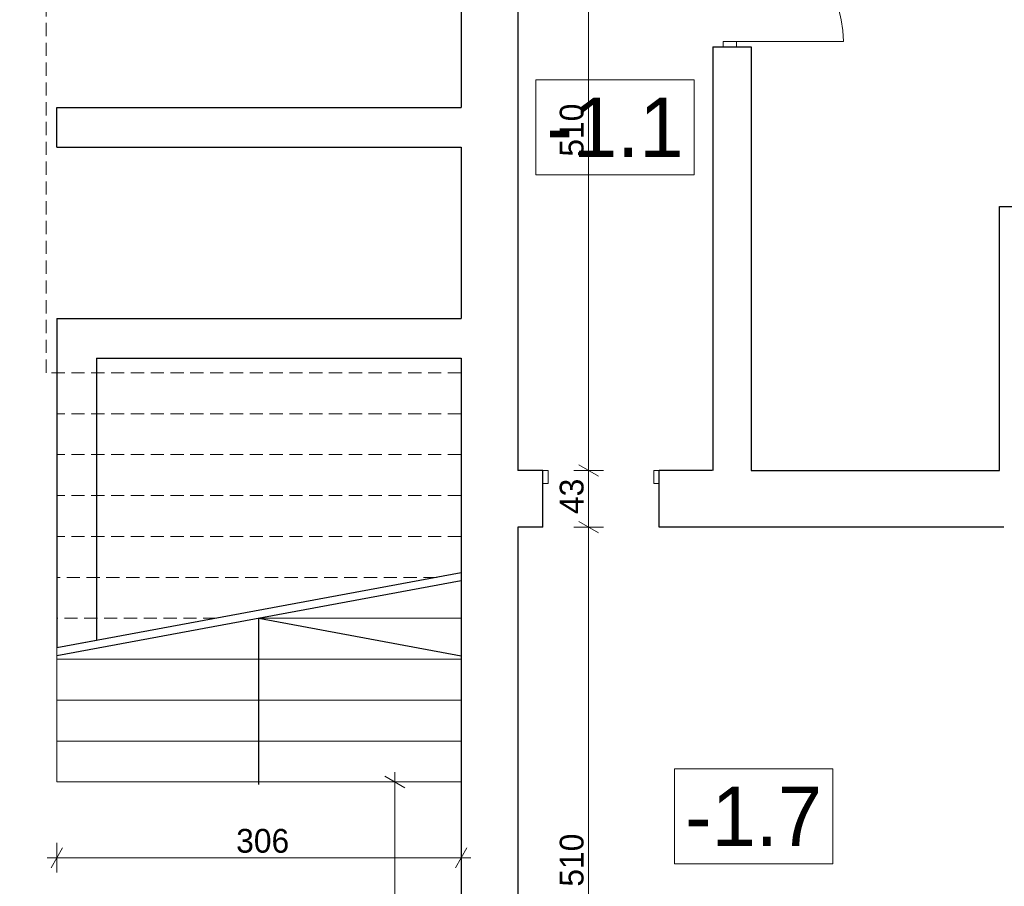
# Model space of a CAD drawing. Extents: x -21260 to 35740, y -2672 to 187028.
# Tile 110 of 124: x -14182 to -6728, y 14346 to 20911. Entities that reach past the tile are written whole.
import ezdxf

# ---------------------------------------------------------------- set-up
doc = ezdxf.new("R2010")
doc.units = 0
doc.header["$MEASUREMENT"] = 0
doc.linetypes.add('Krawędzie ukryte', pattern=[150, 100, -50])
for name, color, linetype, lineweight in [('Arch opisy_Nr_Pióra__1', 7, 'Continuous', 25), ('Arch opisy_Nr_Pióra__21', 7, 'Continuous', 13), ('Arch wymiary_Nr_Pióra__21', 7, 'Continuous', 13), ('INWENT. DRZWI_Nr_Pióra__21', 7, 'Continuous', 13), ('INWENT.ŚCIANY_Nr_Pióra__1', 7, 'Continuous', 25), ('Istniejące schody_Nr_Pióra__21', 7, 'Continuous', 13)]:
    doc.layers.add(name, color=color, linetype=linetype, lineweight=lineweight)
doc.layers.add('Arch wymiary', color=7, linetype='Continuous')
doc.styles.add('GENERATED_STYLE_1', font='txt')
doc.styles.add('GENERATED_STYLE_3', font='txt')
doc.dimstyles.new('GENERATED_STYLE__1', dxfattribs={"dimtxt": 179.999995, "dimasz": 114, "dimexe": 0.18, "dimexo": 0, "dimgap": 0.09, "dimtad": 1, "dimtih": 1, "dimtoh": 1, "dimdec": 0, "dimlfac": 0.1, "dimzin": 0, "dimdsep": 46, "dimtxsty": 'GENERATED_STYLE_1', "dimblk": 'ARROWHEAD_2', "dimblk1": 'ARROWHEAD_2', "dimblk2": 'ARROWHEAD_2', "dimcen": 0.09, "dimclrd": 7, "dimclre": 7, "dimclrt": 7, "dimazin": 0, "dimtfac": 1, "dimtdec": 4, "dimtmove": 0, "dimatfit": 3, "dimfxl": 0, "dimtolj": 1, "dimtzin": 0, "dimarcsym": 0})
doc.dimstyles.new('GENERATED_STYLE__2', dxfattribs={"dimtxt": 179.999995, "dimasz": 114, "dimexe": 0.18, "dimexo": 0, "dimgap": 0.09, "dimtad": 1, "dimdec": 0, "dimlfac": 0.1, "dimzin": 0, "dimdsep": 46, "dimtxsty": 'GENERATED_STYLE_1', "dimblk": 'ARROWHEAD_2', "dimblk1": 'ARROWHEAD_2', "dimblk2": 'ARROWHEAD_2', "dimcen": 0.09, "dimclrd": 7, "dimclre": 7, "dimclrt": 7, "dimazin": 0, "dimtfac": 1, "dimtdec": 4, "dimtmove": 0, "dimatfit": 3, "dimfxl": 0, "dimtolj": 1, "dimtzin": 0, "dimarcsym": 0})

# ---------------------------------------------------------------- blocks, each defined once
blk = doc.blocks.new('*D299')
at = {"layer": 'Arch wymiary_Nr_Pióra__21', "linetype": 'Continuous'}
for p, q in [((-9950.5, 12009.2), (-9800.5, 11922.6)), ((-9763, 11965.9), (-9988, 11965.9)), ((-9875.5, 11535.9), (-9875.5, 11965.9)), ((-9950.5, 11579.2), (-9800.5, 11492.6)), ((-9763, 11535.9), (-9988, 11535.9)), ((-9875.5, 11462.5), (-9875.5, 11535.9))]:
    blk.add_line(p, q, dxfattribs=at)
at = {"layer": 'Arch wymiary_Nr_Pióra__21', "char_height": 180, "attachment_point": 7, "rotation": 90, "style": 'GENERATED_STYLE_1'}
for s, insert in [('{43}', (-9911.5, 22695.7)), ('{510}', (-9911.5, 19873.1)), ('{43}', (-9911.5, 17165.7)), ('{510}', (-9911.5, 14343.1)), ('{43}', (-9911.5, 11635.7))]:
    blk.add_mtext(s, dxfattribs=dict(at, insert=insert))
blk = doc.blocks.new('ARROWHEAD_2')
at = {"color": 0, "linetype": 'Continuous', "lineweight": 0}
for p, q in [((-0.378, -0.655), (0.378, 0.655)), ((0, 0), (-1, 0))]:
    blk.add_line(p, q, dxfattribs=at)
blk = doc.blocks.new('*D300')
at = {"layer": 'Arch wymiary_Nr_Pióra__21', "linetype": 'Continuous'}
for p, q in [((-9950.5, 17109.2), (-9800.5, 17022.6)), ((-9763, 17065.9), (-9988, 17065.9)), ((-9875.5, 11965.9), (-9875.5, 17065.9)), ((-9950.5, 12009.2), (-9800.5, 11922.6)), ((-9763, 11965.9), (-9988, 11965.9))]:
    blk.add_line(p, q, dxfattribs=at)
at = {"layer": 'Arch wymiary_Nr_Pióra__21', "char_height": 180, "attachment_point": 7, "rotation": 90, "style": 'GENERATED_STYLE_1'}
for s, insert in [('{43}', (-9911.5, 22695.7)), ('{510}', (-9911.5, 19873.1)), ('{43}', (-9911.5, 17165.7)), ('{510}', (-9911.5, 14343.1)), ('{43}', (-9911.5, 11635.7))]:
    blk.add_mtext(s, dxfattribs=dict(at, insert=insert))
blk = doc.blocks.new('*D301')
at = {"layer": 'Arch wymiary_Nr_Pióra__21', "linetype": 'Continuous'}
for p, q in [((-9950.5, 17539.2), (-9800.5, 17452.6)), ((-9763, 17495.9), (-9988, 17495.9)), ((-9875.5, 17065.9), (-9875.5, 17495.9)), ((-9950.5, 17109.2), (-9800.5, 17022.6)), ((-9763, 17065.9), (-9988, 17065.9))]:
    blk.add_line(p, q, dxfattribs=at)
at = {"layer": 'Arch wymiary_Nr_Pióra__21', "char_height": 180, "attachment_point": 7, "rotation": 90, "style": 'GENERATED_STYLE_1'}
for s, insert in [('{43}', (-9911.5, 22695.7)), ('{510}', (-9911.5, 19873.1)), ('{43}', (-9911.5, 17165.7)), ('{510}', (-9911.5, 14343.1)), ('{43}', (-9911.5, 11635.7))]:
    blk.add_mtext(s, dxfattribs=dict(at, insert=insert))
blk = doc.blocks.new('*D302')
at = {"layer": 'Arch wymiary_Nr_Pióra__21', "linetype": 'Continuous'}
for p, q in [((-9763, 22595.9), (-9988, 22595.9)), ((-9950.5, 22639.2), (-9800.5, 22552.6)), ((-9875.5, 17495.9), (-9875.5, 22595.9)), ((-9950.5, 17539.2), (-9800.5, 17452.6)), ((-9763, 17495.9), (-9988, 17495.9))]:
    blk.add_line(p, q, dxfattribs=at)
at = {"layer": 'Arch wymiary_Nr_Pióra__21', "char_height": 180, "attachment_point": 7, "rotation": 90, "style": 'GENERATED_STYLE_1'}
for s, insert in [('{43}', (-9911.5, 22695.7)), ('{510}', (-9911.5, 19873.1)), ('{43}', (-9911.5, 17165.7)), ('{510}', (-9911.5, 14343.1)), ('{43}', (-9911.5, 11635.7))]:
    blk.add_mtext(s, dxfattribs=dict(at, insert=insert))
blk = doc.blocks.new('*D303')
at = {"layer": 'Arch wymiary_Nr_Pióra__21', "linetype": 'Continuous'}
for p, q in [((-9800.5, 22982.6), (-9950.5, 23069.2)), ((-9875.5, 23025.9), (-9875.5, 23099.2)), ((-9763, 23025.9), (-9988, 23025.9)), ((-9875.5, 22595.9), (-9875.5, 23025.9)), ((-9763, 22595.9), (-9988, 22595.9)), ((-9950.5, 22639.2), (-9800.5, 22552.6))]:
    blk.add_line(p, q, dxfattribs=at)
at = {"layer": 'Arch wymiary_Nr_Pióra__21', "char_height": 180, "attachment_point": 7, "rotation": 90, "style": 'GENERATED_STYLE_1'}
for s, insert in [('{43}', (-9911.5, 22695.7)), ('{510}', (-9911.5, 19873.1)), ('{43}', (-9911.5, 17165.7)), ('{510}', (-9911.5, 14343.1)), ('{43}', (-9911.5, 11635.7))]:
    blk.add_mtext(s, dxfattribs=dict(at, insert=insert))
blk = doc.blocks.new('*D304')
at = {"layer": 'Arch wymiary_Nr_Pióra__21', "linetype": 'Continuous'}
for p, q in [((-11342.3, 15135.9), (-11342.3, 15209.2)), ((-11229.8, 15135.9), (-11454.8, 15135.9)), ((-11267.3, 15092.6), (-11417.3, 15179.2)), ((-11342.3, 11535.9), (-11342.3, 15135.9)), ((-11417.3, 11579.2), (-11267.3, 11492.6)), ((-11229.8, 11535.9), (-11454.8, 11535.9)), ((-11342.3, 11462.5), (-11342.3, 11535.9))]:
    blk.add_line(p, q, dxfattribs=at)
at = {"layer": 'Arch wymiary_Nr_Pióra__21', "insert": (-11378.3, 13163.1), "char_height": 180, "attachment_point": 7, "rotation": 90, "style": 'GENERATED_STYLE_1'}
blk.add_mtext('{360}', dxfattribs=at)
blk = doc.blocks.new('*D305')
at = {"layer": 'Arch wymiary_Nr_Pióra__21', "linetype": 'Continuous'}
for p, q in [((-15331.4, 22982.6), (-15481.4, 23069.2)), ((-15406.4, 23025.9), (-15406.4, 23099.2)), ((-15293.9, 23025.9), (-15518.9, 23025.9)), ((-15406.4, 11535.9), (-15406.4, 23025.9)), ((-15481.4, 11579.2), (-15331.4, 11492.6)), ((-15293.9, 11535.9), (-15518.9, 11535.9)), ((-15406.4, 11462.5), (-15406.4, 11535.9))]:
    blk.add_line(p, q, dxfattribs=at)
at = {"layer": 'Arch wymiary_Nr_Pióra__21', "insert": (-15442.4, 17021.7), "char_height": 180, "attachment_point": 7, "rotation": 90, "style": 'GENERATED_STYLE_1'}
blk.add_mtext('{1\xa0149}', dxfattribs=at)
blk = doc.blocks.new('*D306')
at = {"layer": 'Arch wymiary_Nr_Pióra__21', "linetype": 'Continuous'}
for p, q in [((-14333.3, 18645.9), (-14558.3, 18645.9)), ((-14520.8, 18689.2), (-14370.8, 18602.6)), ((-14445.8, 15135.9), (-14445.8, 18645.9)), ((-14333.3, 15135.9), (-14558.3, 15135.9)), ((-14520.8, 15179.2), (-14370.8, 15092.6)), ((-14445.8, 15062.5), (-14445.8, 15135.9))]:
    blk.add_line(p, q, dxfattribs=at)
at = {"layer": 'Arch wymiary_Nr_Pióra__21', "char_height": 180, "attachment_point": 7, "rotation": 90, "style": 'GENERATED_STYLE_1'}
for s, insert in [('{28}', (-14481.8, 22472.1)), ('{93}', (-14481.8, 22050.5)), ('{30}', (-14481.8, 21242.1)), ('{127}', (-14481.8, 20592.9)), ('{30}', (-14481.8, 19672.1)), ('{130}', (-14481.8, 19007.9)), ('{351}', (-14481.8, 16718.1))]:
    blk.add_mtext(s, dxfattribs=dict(at, insert=insert))
blk = doc.blocks.new('*D307')
at = {"layer": 'Arch wymiary_Nr_Pióra__21', "linetype": 'Continuous'}
for p, q in [((-14520.8, 19989.2), (-14370.8, 19902.6)), ((-14333.3, 19945.9), (-14558.3, 19945.9)), ((-14445.8, 18645.9), (-14445.8, 19945.9)), ((-14333.3, 18645.9), (-14558.3, 18645.9)), ((-14520.8, 18689.2), (-14370.8, 18602.6))]:
    blk.add_line(p, q, dxfattribs=at)
at = {"layer": 'Arch wymiary_Nr_Pióra__21', "char_height": 180, "attachment_point": 7, "rotation": 90, "style": 'GENERATED_STYLE_1'}
for s, insert in [('{28}', (-14481.8, 22472.1)), ('{93}', (-14481.8, 22050.5)), ('{30}', (-14481.8, 21242.1)), ('{127}', (-14481.8, 20592.9)), ('{30}', (-14481.8, 19672.1)), ('{130}', (-14481.8, 19007.9)), ('{351}', (-14481.8, 16718.1))]:
    blk.add_mtext(s, dxfattribs=dict(at, insert=insert))
blk = doc.blocks.new('*D308')
at = {"layer": 'Arch wymiary_Nr_Pióra__21', "linetype": 'Continuous'}
for p, q in [((-14520.8, 20289.2), (-14370.8, 20202.6)), ((-14333.3, 20245.9), (-14558.3, 20245.9)), ((-14445.8, 19945.9), (-14445.8, 20245.9)), ((-14520.8, 19989.2), (-14370.8, 19902.6)), ((-14333.3, 19945.9), (-14558.3, 19945.9))]:
    blk.add_line(p, q, dxfattribs=at)
at = {"layer": 'Arch wymiary_Nr_Pióra__21', "char_height": 180, "attachment_point": 7, "rotation": 90, "style": 'GENERATED_STYLE_1'}
for s, insert in [('{28}', (-14481.8, 22472.1)), ('{93}', (-14481.8, 22050.5)), ('{30}', (-14481.8, 21242.1)), ('{127}', (-14481.8, 20592.9)), ('{30}', (-14481.8, 19672.1)), ('{130}', (-14481.8, 19007.9)), ('{351}', (-14481.8, 16718.1))]:
    blk.add_mtext(s, dxfattribs=dict(at, insert=insert))
blk = doc.blocks.new('*D309')
at = {"layer": 'Arch wymiary_Nr_Pióra__21', "linetype": 'Continuous'}
for p, q in [((-14520.8, 21559.2), (-14370.8, 21472.6)), ((-14333.3, 21515.9), (-14558.3, 21515.9)), ((-14445.8, 20245.9), (-14445.8, 21515.9)), ((-14520.8, 20289.2), (-14370.8, 20202.6)), ((-14333.3, 20245.9), (-14558.3, 20245.9))]:
    blk.add_line(p, q, dxfattribs=at)
at = {"layer": 'Arch wymiary_Nr_Pióra__21', "char_height": 180, "attachment_point": 7, "rotation": 90, "style": 'GENERATED_STYLE_1'}
for s, insert in [('{28}', (-14481.8, 22472.1)), ('{93}', (-14481.8, 22050.5)), ('{30}', (-14481.8, 21242.1)), ('{127}', (-14481.8, 20592.9)), ('{30}', (-14481.8, 19672.1)), ('{130}', (-14481.8, 19007.9)), ('{351}', (-14481.8, 16718.1))]:
    blk.add_mtext(s, dxfattribs=dict(at, insert=insert))
blk = doc.blocks.new('*D310')
at = {"layer": 'Arch wymiary_Nr_Pióra__21', "linetype": 'Continuous'}
for p, q in [((-14520.8, 21859.2), (-14370.8, 21772.6)), ((-14333.3, 21815.9), (-14558.3, 21815.9)), ((-14445.8, 21515.9), (-14445.8, 21815.9)), ((-14520.8, 21559.2), (-14370.8, 21472.6)), ((-14333.3, 21515.9), (-14558.3, 21515.9))]:
    blk.add_line(p, q, dxfattribs=at)
at = {"layer": 'Arch wymiary_Nr_Pióra__21', "char_height": 180, "attachment_point": 7, "rotation": 90, "style": 'GENERATED_STYLE_1'}
for s, insert in [('{28}', (-14481.8, 22472.1)), ('{93}', (-14481.8, 22050.5)), ('{30}', (-14481.8, 21242.1)), ('{127}', (-14481.8, 20592.9)), ('{30}', (-14481.8, 19672.1)), ('{130}', (-14481.8, 19007.9)), ('{351}', (-14481.8, 16718.1))]:
    blk.add_mtext(s, dxfattribs=dict(at, insert=insert))
blk = doc.blocks.new('*D311')
at = {"layer": 'Arch wymiary_Nr_Pióra__21', "linetype": 'Continuous'}
for p, q in [((-14333.3, 22745.9), (-14558.3, 22745.9)), ((-14520.8, 22789.2), (-14370.8, 22702.6)), ((-14445.8, 21815.9), (-14445.8, 22745.9)), ((-14520.8, 21859.2), (-14370.8, 21772.6)), ((-14333.3, 21815.9), (-14558.3, 21815.9))]:
    blk.add_line(p, q, dxfattribs=at)
at = {"layer": 'Arch wymiary_Nr_Pióra__21', "char_height": 180, "attachment_point": 7, "rotation": 90, "style": 'GENERATED_STYLE_1'}
for s, insert in [('{28}', (-14481.8, 22472.1)), ('{93}', (-14481.8, 22050.5)), ('{30}', (-14481.8, 21242.1)), ('{127}', (-14481.8, 20592.9)), ('{30}', (-14481.8, 19672.1)), ('{130}', (-14481.8, 19007.9)), ('{351}', (-14481.8, 16718.1))]:
    blk.add_mtext(s, dxfattribs=dict(at, insert=insert))
blk = doc.blocks.new('*D312')
at = {"layer": 'Arch wymiary_Nr_Pióra__21', "linetype": 'Continuous'}
for p, q in [((-14370.8, 22982.6), (-14520.8, 23069.2)), ((-14445.8, 23025.9), (-14445.8, 23099.2)), ((-14333.3, 23025.9), (-14558.3, 23025.9)), ((-14445.8, 22745.9), (-14445.8, 23025.9)), ((-14333.3, 22745.9), (-14558.3, 22745.9)), ((-14520.8, 22789.2), (-14370.8, 22702.6))]:
    blk.add_line(p, q, dxfattribs=at)
at = {"layer": 'Arch wymiary_Nr_Pióra__21', "char_height": 180, "attachment_point": 7, "rotation": 90, "style": 'GENERATED_STYLE_1'}
for s, insert in [('{28}', (-14481.8, 22472.1)), ('{93}', (-14481.8, 22050.5)), ('{30}', (-14481.8, 21242.1)), ('{127}', (-14481.8, 20592.9)), ('{30}', (-14481.8, 19672.1)), ('{130}', (-14481.8, 19007.9)), ('{351}', (-14481.8, 16718.1))]:
    blk.add_mtext(s, dxfattribs=dict(at, insert=insert))
blk = doc.blocks.new('*D313')
at = {"layer": 'Arch wymiary_Nr_Pióra__21', "linetype": 'Continuous'}
for p, q in [((-13857.6, 14636.7), (-13944.2, 14486.7)), ((-13900.9, 14449.2), (-13900.9, 14674.2)), ((-10884.2, 14486.7), (-10797.6, 14636.7)), ((-10840.9, 14449.2), (-10840.9, 14674.2)), ((-13974.3, 14561.7), (-13900.9, 14561.7)), ((-13900.9, 14561.7), (-10840.9, 14561.7)), ((-10840.9, 14561.7), (-10767.6, 14561.7))]:
    blk.add_line(p, q, dxfattribs=at)
at = {"layer": 'Arch wymiary_Nr_Pióra__21', "insert": (-12543.7, 14597.7), "char_height": 180, "attachment_point": 7, "style": 'GENERATED_STYLE_1'}
blk.add_mtext('{306}', dxfattribs=at)

msp = doc.modelspace()

# ---------------------------------------------------------------- linework, layer by layer
at = {"layer": 'Arch opisy_Nr_Pióra__21', "linetype": 'Continuous'}
for p, q in [((-9075.6, 20455.7), (-10275.6, 20455.7)), ((-10275.6, 20455.7), (-10275.6, 19735.7)), ((-9075.6, 19735.7), (-9075.6, 20455.7)), ((-10275.6, 19735.7), (-9075.6, 19735.7)), ((-8026.2, 15235.9), (-9226.2, 15235.9)), ((-9226.2, 15235.9), (-9226.2, 14515.9)), ((-8026.2, 14515.9), (-8026.2, 15235.9)), ((-9226.2, 14515.9), (-8026.2, 14515.9))]:
    msp.add_line(p, q, dxfattribs=at)
at = {"layer": 'INWENT. DRZWI_Nr_Pióra__21', "linetype": 'Continuous'}
for p, q in [((-8755.9, 20745.9), (-8855.9, 20745.9)), ((-8855.9, 20745.9), (-8855.9, 20705.9)), ((-8755.9, 20745.9), (-7945.9, 20745.9)), ((-8755.9, 20745.9), (-8755.9, 20705.9)), ((-10180.9, 17495.9), (-10220.9, 17495.9)), ((-10180.9, 17495.9), (-10180.9, 17395.9)), ((-9380.9, 17495.9), (-9380.9, 17395.9)), ((-9380.9, 17495.9), (-9340.9, 17495.9)), ((-10180.9, 17395.9), (-10220.9, 17395.9)), ((-9380.9, 17395.9), (-9340.9, 17395.9))]:
    msp.add_line(p, q, dxfattribs=at)
msp.add_arc((-8755.9, 20745.9), 810, 0, 90, dxfattribs=at)
at = {"layer": 'INWENT.ŚCIANY_Nr_Pióra__1', "linetype": 'Continuous'}
for p, q in [((-10410.9, 22595.9), (-10410.9, 17495.9)), ((-10840.9, 21515.9), (-10840.9, 20245.9)), ((-8935.9, 20705.9), (-8645.9, 20705.9)), ((-8935.9, 20705.9), (-8935.9, 17495.9)), ((-8645.9, 20705.9), (-8645.9, 17495.9)), ((-13900.9, 19945.9), (-13900.9, 20245.9)), ((-13900.9, 20245.9), (-10840.9, 20245.9)), ((-13900.9, 19945.9), (-10840.9, 19945.9)), ((-10840.9, 19945.9), (-10840.9, 18645.9)), ((-6765.9, 17495.9), (-6765.9, 19495.9)), ((-6765.9, 19495.9), (-6485.9, 19495.9)), ((-13900.9, 18645.9), (-10840.9, 18645.9)), ((-13900.9, 18645.9), (-13900.9, 16151.3)), ((-13600.9, 18345.9), (-10840.9, 18345.9)), ((-13600.9, 18345.9), (-13600.9, 16207.1)), ((-10840.9, 18345.9), (-10840.9, 11535.9)), ((-10220.9, 17495.9), (-10410.9, 17495.9)), ((-10220.9, 17065.9), (-10220.9, 17495.9)), ((-8940.9, 17495.9), (-9340.9, 17495.9)), ((-9340.9, 17065.9), (-9340.9, 17495.9)), ((-8645.9, 17495.9), (-6765.9, 17495.9)), ((-10410.9, 17065.9), (-10410.9, 11965.9)), ((-10220.9, 17065.9), (-10410.9, 17065.9)), ((-6730.9, 17065.9), (-9340.9, 17065.9)), ((-10840.9, 16720.4), (-13900.9, 16151.3)), ((-10840.9, 16660.4), (-13900.9, 16091.3)), ((-12370.9, 15115.9), (-12370.9, 16375.9)), ((-12370.9, 16375.9), (-10840.9, 16091.3)), ((-13600.9, 16207.1), (-13900.9, 16151.3))]:
    msp.add_line(p, q, dxfattribs=at)
at = {"layer": 'Istniejące schody_Nr_Pióra__21', "linetype": 'Krawędzie ukryte'}
for p, q in [((-13980.9, 18235.9), (-13980.9, 23095.9)), ((-10840.9, 18235.9), (-13980.9, 18235.9)), ((-10840.9, 17925.9), (-13900.9, 17925.9)), ((-10840.9, 17615.9), (-13900.9, 17615.9)), ((-10840.9, 17305.9), (-13900.9, 17305.9)), ((-10840.9, 16995.9), (-13900.9, 16995.9)), ((-11026.7, 16685.9), (-13900.9, 16685.9)), ((-12693.6, 16375.9), (-13900.9, 16375.9))]:
    msp.add_line(p, q, dxfattribs=at)
at = {"layer": 'Istniejące schody_Nr_Pióra__21', "linetype": 'Continuous'}
for p, q in [((-13900.9, 15135.9), (-13900.9, 18245.9)), ((-10840.9, 16375.9), (-12370.9, 16375.9)), ((-10840.9, 16065.9), (-13900.9, 16065.9)), ((-10840.9, 15755.9), (-13900.9, 15755.9)), ((-10840.9, 15445.9), (-13900.9, 15445.9)), ((-10840.9, 15135.9), (-13900.9, 15135.9))]:
    msp.add_line(p, q, dxfattribs=at)

# ---------------------------------------------------------------- texts
at = {"layer": 'Arch opisy_Nr_Pióra__1', "linetype": 'Continuous', "char_height": 450, "attachment_point": 8, "style": 'GENERATED_STYLE_3'}
for s, insert in [('{-1.1}', (-9675.6, 19870.7)), ('{-1.7}', (-8626.2, 14650.9))]:
    msp.add_mtext(s, dxfattribs=dict(at, insert=insert))

# ---------------------------------------------------------------- dimensions: what is measured, and where the dimension line sits
at = {"layer": 'Arch wymiary', "linetype": 'Continuous'}
for base, p1, p2, picture, middle in [((-15406.4, 11535.9), (-10840.9, 11535.9), (-10585.9, 23025.9), '*D305', (-15532.4, 17329.4)), ((-14445.8, 15135.9), (-13900.9, 22745.9), (-13900.9, 23025.9), '*D312', (-14571.8, 22608.7)), ((-9875.5, 11535.9), (-10410.9, 22595.9), (-10305.9, 23025.9), '*D303', (-10001.5, 22832.2)), ((-9875.5, 11535.9), (-10106.4, 11535.9), (-10410.9, 11965.9), '*D299', (-10001.5, 11772.2)), ((-9875.5, 11535.9), (-10410.9, 11965.9), (-10220.9, 17065.9), '*D300', (-10001.5, 14547.9)), ((-9875.5, 11535.9), (-10220.9, 17065.9), (-10410.9, 17495.9), '*D301', (-10001.5, 17302.2)), ((-9875.5, 11535.9), (-10410.9, 17495.9), (-10410.9, 22595.9), '*D302', (-10001.5, 20077.9)), ((-14445.8, 15135.9), (-13900.9, 21815.9), (-13900.9, 22745.9), '*D311', (-14571.8, 22187)), ((-14445.8, 15135.9), (-13900.9, 15135.9), (-13900.9, 18645.9), '*D306', (-14571.8, 16922.9)), ((-14445.8, 15135.9), (-13900.9, 18645.9), (-13900.9, 19945.9), '*D307', (-14571.8, 19212.7)), ((-14445.8, 15135.9), (-13900.9, 19945.9), (-13900.9, 20245.9), '*D308', (-14571.8, 19808.7)), ((-14445.8, 15135.9), (-13900.9, 20245.9), (-13900.9, 21515.9), '*D309', (-14571.8, 20797.7)), ((-14445.8, 15135.9), (-13900.9, 21515.9), (-13900.9, 21815.9), '*D310', (-14571.8, 21378.7)), ((-11342.3, 11535.9), (-10840.9, 11535.9), (-10840.9, 15135.9), '*D304', (-11468.3, 13367.9))]:
    dim = msp.add_linear_dim(base=base, p1=p1, p2=p2, angle=90, dimstyle='GENERATED_STYLE__2', dxfattribs=at)
    dim.commit()
    dim.dimension.update_dxf_attribs({"geometry": picture, "text_midpoint": middle})
dim = msp.add_linear_dim(base=(-13900.9, 14561.7), p1=(-13900.9, 15135.9), p2=(-10840.9, 15135.9), dimstyle='GENERATED_STYLE__1', dxfattribs=at)
dim.commit()
dim.dimension.update_dxf_attribs({"geometry": '*D313', "text_midpoint": (-12338.8, 14687.7)})

doc.saveas('drawing.dxf')
